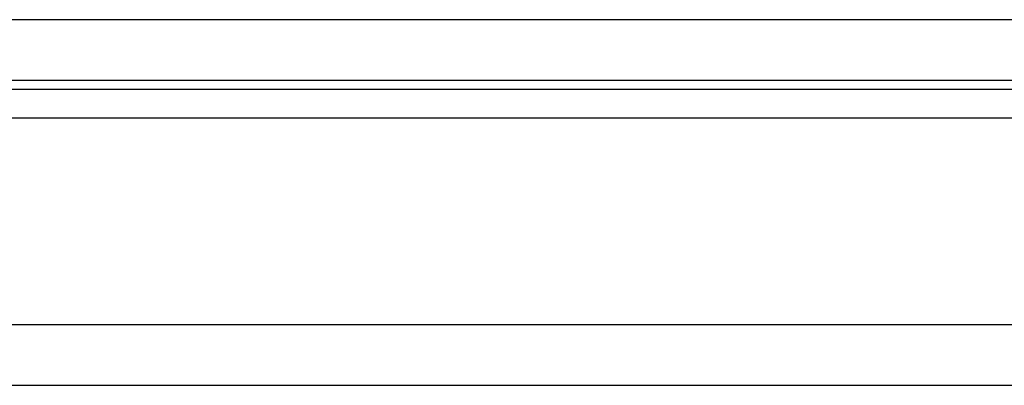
# Model space of a CAD drawing. Header units: millimetres. Extents: x -7 to 400, y 107 to 263.
# Tile 12 of 51: x 257 to 281, y 128 to 137. Entities that reach past the tile are written whole.
import ezdxf

# ---------------------------------------------------------------- set-up
doc = ezdxf.new("R2010")
doc.units = ezdxf.units.MM
doc.header["$LTSCALE"] = 0.15
doc.layers.add('OUT', color=3, linetype='CONTINUOUS')

msp = doc.modelspace()

# ---------------------------------------------------------------- linework, layer by layer
at = {"layer": 'OUT', "color": 0}
for p, q in [((348.342, 137.225), (225.342, 137.225)), ((348.342, 135.725), (225.342, 135.725)), ((187.236, 135.518), (390.372, 135.518)), ((186.875, 134.811), (390.372, 134.811)), ((186.486, 129.725), (390.372, 129.725)), ((140.372, 128.225), (390.372, 128.225))]:
    msp.add_line(p, q, dxfattribs=at)

doc.saveas('drawing.dxf')
